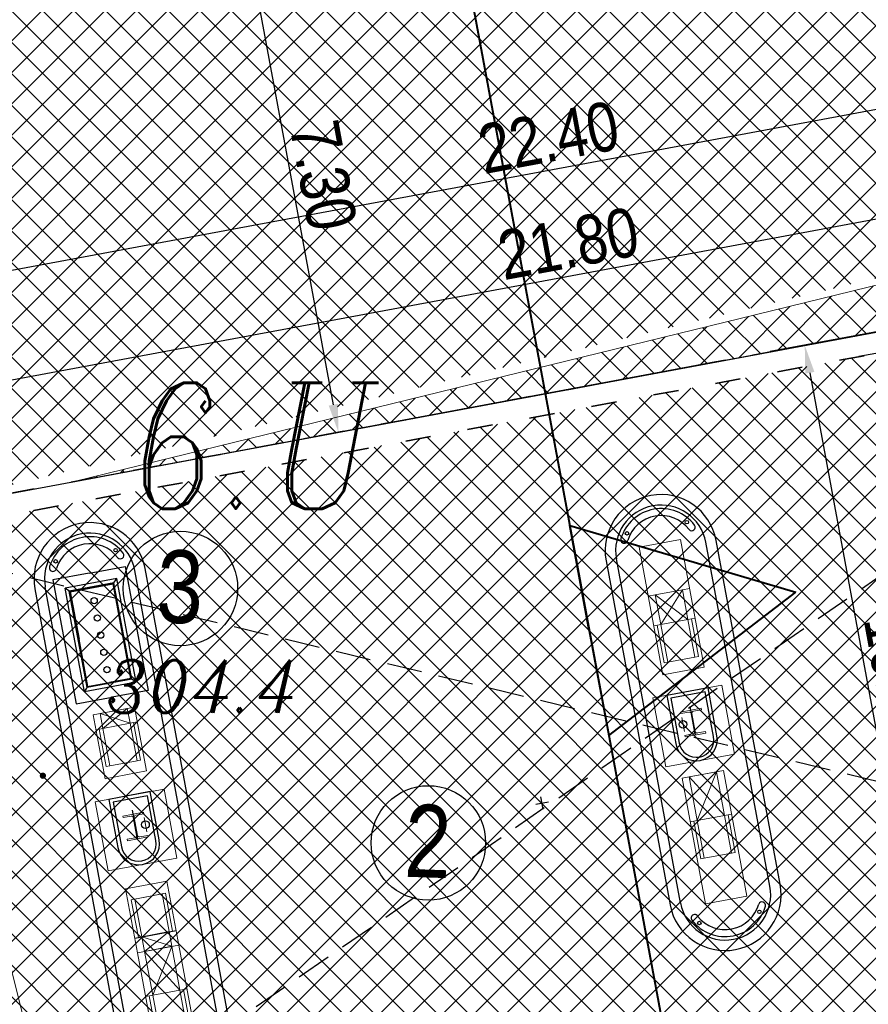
# Model space of a CAD drawing. Extents: x 779 to 3668, y -1329 to 9570.
# Tile 24 of 106: x 2269 to 2281, y -702 to -688. Entities that reach past the tile are written whole.
import ezdxf

# ---------------------------------------------------------------- set-up
doc = ezdxf.new("R2010")
doc.units = 0
for name, pattern in [('ACAD_ISO03W100', [30, 12, -18]), ('CIĄGłA', [0]), ('DASH', [0.75, 0.5, -0.25]), ('DASHDOT', [1, 0.5, -0.25, 0, -0.25]), ('DASHED', [0.75, 0.5, -0.25]), ('HIDDEN', [0.375, 0.25, -0.125]), ('KRESKOWA', [0.75, 0.5, -0.25])]:
    doc.linetypes.add(name, pattern=pattern)
doc.layers.add('-AGP1_zbiorniki', color=7, linetype='DASHED', lineweight=5, true_color=0x000000)
for name, color, linetype, lineweight in [('219-działka ewidencyjna', 7, 'Continuous', 0), ('_a_obiekty', 250, 'Continuous', 30), ('AGP1_OPISY', 7, 'Continuous', 13), ('AX1', 4, 'DASHDOT', 15), ('BK_Beton', 2, 'Continuous', 15), ('MPZP', 7, 'Continuous', 0), ('RTPW01', 253, 'Continuous', 0), ('zz-krawObn', 1, 'ACAD_ISO03W100', 35), ('zz-legenda', 7, 'Continuous', 13), ('zz-wymiry', 7, 'Continuous', 18), ('zz-wypełenienie-wjazdy', 202, 'Continuous', 5), ('zz-wypełnienie-chodniki', 142, 'Continuous', 5), ('zz-wypełnienie-drogi', 52, 'Continuous', 5)]:
    doc.layers.add(name, color=color, linetype=linetype, lineweight=lineweight)
for name, color, linetype in [('Kraw', 4, 'Continuous'), ('TB_CIENKA', 5, 'Continuous'), ('TECHNOLOGIA PALIW', 7, 'Continuous')]:
    doc.layers.add(name, color=color, linetype=linetype)
doc.styles.add('ARIAL', font='ARIALN.TTF')
doc.styles.add('Style-ITALIC_1250', font='ITALIC_1250.shx')
doc.dimstyles.new('z1do1', dxfattribs={"dimtxt": 0.7, "dimasz": 0.4, "dimexe": 0.5, "dimexo": 0.5, "dimgap": 0.1, "dimtad": 1, "dimrnd": 0.05, "dimzin": 0, "dimdsep": 46, "dimtxsty": 'ARIAL', "dimcen": 0.09, "dimazin": 0, "dimtfac": 1, "dimtofl": 0, "dimtmove": 0, "dimatfit": 3, "dimfxl": 1, "dimtolj": 1, "dimtzin": 0, "dimarcsym": 0})
pattern_1 = [(45, (72.096, -387.0553), (-0.224506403, 0.224506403), []), (135, (72.096, -387.0553), (-0.224506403, -0.224506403), [])]

# ---------------------------------------------------------------- blocks, each defined once
blk = doc.blocks.new('RTPW01')
at = {"layer": 'RTPW01', "linetype": 'Continuous', "lineweight": 13, "true_color": 0x939598}
h = blk.add_hatch(color=252, dxfattribs=at)
edge = h.paths.add_edge_path()
edge.add_arc((0, 0), 0.045, 0, 360)
blk = doc.blocks.new('PZT MDCP podkład')
at = {"layer": '219-działka ewidencyjna', "color": 8, "linetype": 'Continuous', "lineweight": 13, "flags": 128}
blk.add_lwpolyline([(2127.666, 66.856), (2134.696, 38.696)], dxfattribs=at)
at = {"layer": 'MPZP', "color": 8, "linetype": 'Continuous', "lineweight": 40, "flags": 128}
for points in [[(2125.102, 133.755), (2146.578, 18.455), (2153.737, -8.653)], [(2138.846, 59.966), (2138.567, 61.466), (2141.795, 60.515)], [(2138.846, 59.966), (2139.125, 58.466), (2141.795, 60.515)]]:
    blk.add_lwpolyline(points, dxfattribs=at)
at = {"layer": 'RTPW01', "color": 8, "linetype": 'Continuous', "lineweight": 13}
blk.add_blockref('RTPW01', (2131.045, 57.894), dxfattribs=at)
at = {"layer": 'MPZP', "color": 8, "linetype": 'Continuous', "lineweight": 13, "style": 'Style-ITALIC_1250', "width": 0.8}
blk.add_text('6.U', height=1.8, dxfattribs=at).set_placement((2132.318, 61.703))
at = {"layer": 'RTPW01', "color": 8, "linetype": 'Continuous', "lineweight": 13, "style": 'Style-ITALIC_1250', "width": 0.9}
blk.add_text('304.4', height=0.75, dxfattribs=at).set_placement((2131.945, 58.794))
blk = doc.blocks.new('ADBLUE')
at = {"layer": 'BK_Beton', "color": 18, "lineweight": 5, "true_color": 0x000000}
for points in [[(34536, 9758), (33610, 9758), (33610, 9158), (34536, 9158), (34536, 9758)], [(33824, 9652), (33824, 9755)], [(34370, 9704), (33824, 9704)], [(34370, 9652), (34370, 9704)], [(33610, 9257), (33824, 9257), (33824, 9652), (33610, 9652), (33610, 9257)], [(33610, 9652), (33824, 9257)], [(33824, 9652), (33610, 9257)], [(33824, 9652), (34370, 9652), (34370, 9257), (33824, 9257)], [(33824, 9257), (33824, 9155)], [(34370, 9206), (33824, 9206)], [(34370, 9257), (34370, 9206)]]:
    blk.add_lwpolyline(points, dxfattribs=at)
blk = doc.blocks.new('4PROD MPD 8')
at = {"layer": 'BK_Beton', "color": 18, "lineweight": 5, "true_color": 0x000000}
for points in [[(59501, 11319), (57676, 11319), (57676, 11919), (59501, 11919), (59501, 11319)], [(57676, 11816), (57676, 11919)], [(57676, 11816), (58311, 11816), (58311, 11421), (57676, 11421), (57676, 11816)], [(57676, 11421), (58311, 11816)], [(58311, 11421), (57676, 11816)], [(58311, 11816), (58311, 11919)], [(58857, 11867), (58311, 11867)], [(58311, 11421), (58857, 11421), (58857, 11816), (58311, 11816)], [(58857, 11816), (58857, 11867)], [(57676, 11421), (57676, 11319)], [(58311, 11421), (58311, 11319)], [(58857, 11421), (58857, 11370)], [(58857, 11370), (58311, 11370)]]:
    blk.add_lwpolyline(points, dxfattribs=at)
blk = doc.blocks.new('AD BLUE')
blk.add_line((15604, 15807), (15604, 15207))
at = {"layer": 'BK_Beton', "color": 18, "lineweight": 5, "true_color": 0x000000}
for points in [[(16317, 15807), (15391, 15807), (15391, 15207), (16317, 15207), (16317, 15807)], [(16151, 15258), (16151, 15755), (15604, 15755)], [(16317, 15704), (16317, 15755)], [(15391, 15309), (15604, 15309), (15604, 15704), (15391, 15704), (15391, 15309)], [(15391, 15704), (15604, 15309)], [(15604, 15704), (15391, 15309)], [(15604, 15704), (16151, 15704), (16151, 15309), (15604, 15309)], [(16151, 15258), (15604, 15258)]]:
    blk.add_lwpolyline(points, dxfattribs=at)
blk = doc.blocks.new('ADBLUE+ON TIR HELLIX II')
at = {"layer": 'BK_Beton', "color": 18, "lineweight": 5, "true_color": 0x000000}
for points in [[(151729, -3290), (149875, -3290), (149875, -2690), (151729, -2690), (151729, -3290)], [(150587, -2793), (150587, -2690)], [(150587, -2793), (151017, -2793), (151017, -3188), (150587, -3188), (150587, -2793)], [(150587, -3188), (151017, -2793)], [(151017, -3188), (150587, -2793)], [(151017, -2793), (151017, -2690)], [(151563, -2741), (151017, -2741)], [(151017, -3188), (151563, -3188), (151563, -2793), (151017, -2793)], [(151563, -2793), (151563, -2741)], [(150587, -3188), (150587, -3290)], [(151017, -3188), (151017, -3290)], [(151563, -3188), (151563, -3239)], [(151563, -3239), (151017, -3239)]]:
    blk.add_lwpolyline(points, dxfattribs=at)
blk = doc.blocks.new('ZBIORNIKI PALIW ODBICIE LUSTRZANE')
at = {"layer": '-AGP1_zbiorniki', "lineweight": 13, "ltscale": 0.5}
for p, q in [((2217.732, -316.15, 0), (2205.544, -318.434, 0)), ((2218.312, -319.246, 0), (2206.124, -321.53, 0)), ((2206.584, -323.987, 0), (2218.772, -321.703, 0))]:
    blk.add_line(p, q, dxfattribs=at)
at = {"layer": '-AGP1_zbiorniki', "lineweight": 5, "ltscale": 0.5}
for p, q in [((2218.192, -318.607, 0), (2217.732, -316.15, 0)), ((2216.801, -316.793), (2215.248, -317.084)), ((2216.801, -316.793), (2216.566, -317.136)), ((2217.092, -318.346), (2216.801, -316.793)), ((2217.092, -318.346), (2216.801, -316.793)), ((2215.591, -317.318), (2215.248, -317.084)), ((2215.248, -317.084), (2215.539, -318.637)), ((2215.248, -317.084), (2215.591, -317.318)), ((2216.566, -317.136), (2215.176, -317.396)), ((2216.566, -317.136), (2215.591, -317.318)), ((2216.749, -318.115), (2216.566, -317.136)), ((2216.749, -318.111), (2216.566, -317.136)), ((2215.176, -317.396), (2215.36, -318.375)), ((2215.591, -317.318), (2215.774, -318.293)), ((2210.471, -317.979), (2208.918, -318.27)), ((2210.471, -317.979), (2210.236, -318.322)), ((2210.762, -319.532), (2210.471, -317.979)), ((2210.762, -319.532), (2210.471, -317.979)), ((2215.36, -318.375), (2216.749, -318.115)), ((2215.774, -318.293), (2216.749, -318.111)), ((2215.774, -318.293), (2216.749, -318.111)), ((2216.749, -318.111), (2217.092, -318.346)), ((2210.236, -318.322), (2208.846, -318.582)), ((2209.261, -318.504), (2208.918, -318.27)), ((2208.918, -318.27), (2209.209, -319.823)), ((2208.918, -318.27), (2209.261, -318.504)), ((2210.236, -318.322), (2209.261, -318.504)), ((2210.42, -319.301), (2210.236, -318.322)), ((2210.419, -319.297), (2210.236, -318.322)), ((2215.539, -318.637), (2215.774, -318.293)), ((2215.539, -318.637), (2217.092, -318.346)), ((2206.004, -320.891, 0), (2205.544, -318.434, 0)), ((2205.544, -318.434, 0), (2206.004, -320.891, 0)), ((2209.261, -318.504), (2209.444, -319.48)), ((2206.004, -320.891, 0), (2218.192, -318.607, 0)), ((2208.846, -318.582), (2209.03, -319.561)), ((2209.03, -319.561), (2210.42, -319.301)), ((2209.444, -319.48), (2210.419, -319.297)), ((2209.444, -319.48), (2210.419, -319.297)), ((2210.419, -319.297), (2210.762, -319.532)), ((2218.772, -321.703, 0), (2218.312, -319.246, 0)), ((2209.209, -319.823), (2209.444, -319.48)), ((2209.209, -319.823), (2210.762, -319.532)), ((2216.539, -320.046, 0), (2214.986, -320.337, 0)), ((2216.539, -320.046, 0), (2216.304, -320.39, 0)), ((2216.83, -321.599, 0), (2216.539, -320.046, 0)), ((2216.83, -321.599, 0), (2216.539, -320.046, 0)), ((2215.329, -320.572, 0), (2214.986, -320.337, 0)), ((2214.986, -320.337, 0), (2215.277, -321.89, 0)), ((2214.986, -320.337, 0), (2215.329, -320.572, 0)), ((2216.304, -320.39, 0), (2214.914, -320.65, 0)), ((2216.304, -320.39, 0), (2215.329, -320.572, 0)), ((2216.487, -321.365, 0), (2216.304, -320.39, 0)), ((2216.487, -321.369, 0), (2216.304, -320.39, 0)), ((2215.329, -320.572, 0), (2215.512, -321.547, 0)), ((2214.914, -320.65, 0), (2215.098, -321.629, 0)), ((2210.248, -321.225, 0), (2208.695, -321.516, 0)), ((2210.248, -321.225, 0), (2210.013, -321.568, 0)), ((2210.539, -322.778, 0), (2210.248, -321.225, 0)), ((2210.539, -322.778, 0), (2210.248, -321.225, 0)), ((2215.098, -321.629, 0), (2216.487, -321.369, 0)), ((2215.512, -321.547, 0), (2216.487, -321.365, 0)), ((2215.512, -321.547, 0), (2216.487, -321.365, 0)), ((2216.487, -321.365, 0), (2216.83, -321.599, 0)), ((2206.584, -323.987, 0), (2206.124, -321.53, 0)), ((2206.124, -321.53, 0), (2206.584, -323.987, 0)), ((2210.013, -321.568, 0), (2208.624, -321.829, 0)), ((2209.038, -321.751, 0), (2208.695, -321.516, 0)), ((2208.695, -321.516, 0), (2208.986, -323.069, 0)), ((2208.695, -321.516, 0), (2209.038, -321.751, 0)), ((2210.013, -321.568, 0), (2209.038, -321.751, 0)), ((2210.196, -322.543, 0), (2210.013, -321.568, 0)), ((2210.197, -322.547, 0), (2210.013, -321.568, 0)), ((2215.277, -321.89, 0), (2215.512, -321.547, 0)), ((2215.277, -321.89, 0), (2216.83, -321.599, 0)), ((2209.038, -321.751, 0), (2209.221, -322.726, 0)), ((2208.624, -321.829, 0), (2208.807, -322.808, 0)), ((2208.807, -322.808, 0), (2210.197, -322.547, 0)), ((2209.221, -322.726, 0), (2210.196, -322.543, 0)), ((2209.221, -322.726, 0), (2210.196, -322.543, 0)), ((2210.196, -322.543, 0), (2210.539, -322.778, 0)), ((2208.986, -323.069, 0), (2209.221, -322.726, 0)), ((2208.986, -323.069, 0), (2210.539, -322.778, 0))]:
    blk.add_line(p, q, dxfattribs=at)
for centre, radius in [((2215.678, -317.807, 0), 0.36), ((2215.538, -317.643, 0), 0.0305), ((2215.75, -317.604, 0), 0.0305), ((2216.104, -317.727, 0), 0.045), ((2216.35, -317.681, 0), 0.03), ((2216.496, -317.653, 0), 0.057), ((2215.467, -317.846, 0), 0.03), ((2215.682, -317.806), 0.0305), ((2215.89, -317.767, 0), 0.03), ((2215.818, -317.97, 0), 0.0305), ((2215.607, -318.009, 0), 0.0305), ((2209.349, -318.993, 0), 0.36), ((2209.209, -318.83, 0), 0.0305), ((2209.42, -318.79, 0), 0.0305), ((2210.166, -318.839, 0), 0.057), ((2209.56, -318.953, 0), 0.03), ((2209.774, -318.913, 0), 0.045), ((2210.02, -318.867, 0), 0.03), ((2209.137, -319.032, 0), 0.03), ((2209.352, -318.992), 0.0305), ((2209.277, -319.196, 0), 0.0305), ((2209.488, -319.156, 0), 0.0305), ((2215.416, -321.061, 0), 0.36), ((2215.276, -320.897, 0), 0.0305), ((2215.488, -320.858, 0), 0.0305), ((2216.088, -320.935, 0), 0.03), ((2216.234, -320.907, 0), 0.057), ((2215.416, -321.061, 0), 0.0305), ((2215.628, -321.021, 0), 0.03), ((2215.842, -320.981, 0), 0.045), ((2215.205, -321.1, 0), 0.03), ((2215.556, -321.224, 0), 0.0305), ((2215.345, -321.263, 0), 0.0305), ((2209.126, -322.239, 0), 0.36), ((2208.986, -322.076, 0), 0.0305), ((2209.197, -322.036, 0), 0.0305), ((2209.944, -322.086, 0), 0.057), ((2209.337, -322.2, 0), 0.03), ((2209.552, -322.16, 0), 0.045), ((2209.797, -322.113, 0), 0.03), ((2208.915, -322.279, 0), 0.03), ((2209.13, -322.239, 0), 0.0305), ((2209.054, -322.442, 0), 0.0305), ((2209.266, -322.403, 0), 0.0305)]:
    blk.add_circle(centre, radius, dxfattribs=at)
at = {"layer": '-AGP1_zbiorniki', "lineweight": 13, "ltscale": 0.5}
for centre, start, end in [((2214.221, -318.08, 0), 352.4336, 28.7936), ((2209.515, -318.961, 0), 172.4339, 208.7932), ((2214.801, -321.176, 0), 352.4336, 28.7936), ((2210.095, -322.058, 0), 172.4339, 208.7932)]:
    blk.add_arc(centre, 4.006, start, end, dxfattribs=at)
at = {"layer": '-AGP1_zbiorniki', "lineweight": 5, "ltscale": 0.5}
for centre in [(2210.033, -318.864, 0), (2208.674, -322.335, 0)]:
    blk.add_arc(centre, 4.006, 352.4337, 28.7935, dxfattribs=at)
at = {"linetype": 'HIDDEN', "lineweight": 5}
for p, q in [((2216.492, -319.435), (2215.847, -315.994)), ((2210.162, -320.621), (2209.518, -317.181)), ((2216.23, -322.689, 0), (2215.585, -319.248, 0)), ((2209.94, -323.867, 0), (2209.295, -320.427, 0))]:
    blk.add_line(p, q, dxfattribs=at)
at = {"linetype": 'KRESKOWA', "elevation": 0}
blk.add_lwpolyline([(2204.638, -317.943), (2218.398, -315.364), (2219.684, -322.245), (2205.923, -324.823)], close=True, dxfattribs=at)
at = {"layer": '-AGP1_zbiorniki', "lineweight": 5, "ltscale": 0.5, "style": 'ARIAL'}
for s, p in [('98 VERVA 20M3 - V4', (2215.828, -318.9, 0.14)), ('DIESEL EFECTA 40M3 - V3', (2206.316, -320.715, 0)), ('95 EFECTA 30M3 - V2', (2216.351, -322.04, 0.14)), ('DIESEL VERVA 30M3 - V1', (2206.82, -323.813, 0))]:
    blk.add_text(s, height=0.16, rotation=10.4956, dxfattribs=at).set_placement(p)
blk = doc.blocks.new('*D1525')
at = {"layer": 'Defpoints', "color": 0, "transparency": 16777216}
for p in [(2278.001, -685.124), (2279.335, -692.286), (2273.32, -693.407)]:
    blk.add_point(p, dxfattribs=at)
at = {"layer": 'zz-legenda', "color": 0, "lineweight": -2, "transparency": 16777216}
for p, q in [((2277.51, -685.215), (2271.494, -686.336)), ((2272.059, -686.637), (2273.247, -693.014)), ((2278.844, -692.378), (2272.828, -693.498))]:
    blk.add_line(p, q, dxfattribs=at)
at = {"layer": 'zz-legenda', "color": 0, "transparency": 16777216}
for points in [[(2272.125, -686.625), (2271.993, -686.649), (2271.986, -686.244)], [(2273.312, -693.001), (2273.181, -693.026), (2273.32, -693.407)]]:
    blk.add_solid(points, dxfattribs=at)
at = {"layer": 'zz-legenda', "color": 0, "transparency": 16777216, "insert": (2273.103, -689.742), "char_height": 0.7, "attachment_point": 5, "rotation": 280.5514, "style": 'ARIAL'}
blk.add_mtext('\\A1;7.30', dxfattribs=at)
blk = doc.blocks.new('*D1547')
at = {"layer": 'Defpoints', "color": 0, "transparency": 16777216}
for p in [(2287.402, -689.168), (2287.748, -691.025), (2266.317, -695.016)]:
    blk.add_point(p, dxfattribs=at)
at = {"layer": 'zz-legenda', "color": 0, "lineweight": -2, "transparency": 16777216}
for p, q in [((2287.657, -690.533), (2287.311, -688.677)), ((2266.364, -693.087), (2287.009, -689.242)), ((2266.225, -694.525), (2265.879, -692.669))]:
    blk.add_line(p, q, dxfattribs=at)
at = {"layer": 'zz-legenda', "color": 0, "transparency": 16777216}
for points in [[(2286.997, -689.176), (2287.021, -689.307), (2287.402, -689.168)], [(2266.352, -693.022), (2266.376, -693.153), (2265.971, -693.16)]]:
    blk.add_solid(points, dxfattribs=at)
at = {"layer": 'zz-legenda', "color": 0, "transparency": 16777216, "insert": (2276.603, -690.715), "char_height": 0.7, "attachment_point": 5, "rotation": 10.5511, "style": 'ARIAL'}
blk.add_mtext('\\A1;21.80', dxfattribs=at)
blk = doc.blocks.new('*D1548')
at = {"layer": 'Defpoints', "color": 0, "transparency": 16777216}
for p in [(2287.415, -687.599), (2287.988, -690.675), (2265.967, -694.776)]:
    blk.add_point(p, dxfattribs=at)
at = {"layer": 'zz-legenda', "color": 0, "lineweight": -2, "transparency": 16777216}
for p, q in [((2287.897, -690.183), (2287.324, -687.108)), ((2265.787, -691.628), (2287.022, -687.673)), ((2265.875, -694.285), (2265.302, -691.21))]:
    blk.add_line(p, q, dxfattribs=at)
at = {"layer": 'zz-legenda', "color": 0, "transparency": 16777216}
for points in [[(2287.01, -687.607), (2287.034, -687.738), (2287.415, -687.599)], [(2265.775, -691.562), (2265.799, -691.693), (2265.394, -691.701)]]:
    blk.add_solid(points, dxfattribs=at)
at = {"layer": 'zz-legenda', "color": 0, "transparency": 16777216, "insert": (2276.321, -689.201), "char_height": 0.7, "attachment_point": 5, "rotation": 10.5512, "style": 'ARIAL'}
blk.add_mtext('\\A1;22.40', dxfattribs=at)
blk = doc.blocks.new('*D1561')
at = {"layer": 'Defpoints', "color": 0, "transparency": 16777216}
for p in [(2282.512, -691.695), (2284.533, -701.49), (2281.799, -701.997)]:
    blk.add_point(p, dxfattribs=at)
at = {"layer": 'zz-wymiry', "color": 0, "lineweight": -2, "transparency": 16777216}
for p, q in [((2282.021, -691.786), (2279.486, -692.255)), ((2280.05, -692.557), (2281.726, -701.603)), ((2284.041, -701.581), (2281.307, -702.088))]:
    blk.add_line(p, q, dxfattribs=at)
at = {"layer": 'zz-wymiry', "color": 0, "transparency": 16777216}
for points in [[(2280.116, -692.545), (2279.985, -692.57), (2279.978, -692.164)], [(2281.791, -701.591), (2281.66, -701.615), (2281.799, -701.997)]]:
    blk.add_solid(points, dxfattribs=at)
at = {"layer": 'zz-wymiry', "color": 0, "transparency": 16777216, "insert": (2281.338, -696.997), "char_height": 0.7, "attachment_point": 5, "rotation": 280.4927, "style": 'ARIAL'}
blk.add_mtext('\\A1;10.00', dxfattribs=at)
blk = doc.blocks.new('*D1562')
at = {"layer": 'Defpoints', "color": 0, "transparency": 16777216}
for p in [(2282.285, -692.042), (2283.997, -701.285), (2282.952, -701.478)]:
    blk.add_point(p, dxfattribs=at)
at = {"layer": 'zz-wymiry', "color": 0, "lineweight": -2, "transparency": 16777216}
for p, q in [((2281.793, -692.133), (2280.748, -692.327)), ((2281.313, -692.629), (2282.879, -701.085)), ((2283.505, -701.376), (2282.46, -701.57))]:
    blk.add_line(p, q, dxfattribs=at)
at = {"layer": 'zz-wymiry', "color": 0, "transparency": 16777216}
for points in [[(2281.379, -692.617), (2281.247, -692.641), (2281.24, -692.236)], [(2282.945, -701.073), (2282.814, -701.097), (2282.952, -701.478)]]:
    blk.add_solid(points, dxfattribs=at)
at = {"layer": 'zz-wymiry', "color": 0, "transparency": 16777216, "insert": (2282.546, -696.774), "char_height": 0.7, "attachment_point": 5, "rotation": 280.4927, "style": 'ARIAL'}
blk.add_mtext('\\A1;9.40', dxfattribs=at)
blk = doc.blocks.new('*D1569')
at = {"layer": 'Defpoints', "color": 0, "transparency": 16777216}
for p in [(2276.229, -698.695), (2292.21, -706.978)]:
    blk.add_point(p, dxfattribs=at)
at = {"layer": 'zz-legenda', "color": 0, "lineweight": -2, "transparency": 16777216}
for p, q in [((2276.245, -698.784), (2276.212, -698.607)), ((2276.14, -698.712), (2276.317, -698.679)), ((2294.317, -708.069), (2292.565, -707.162))]:
    blk.add_line(p, q, dxfattribs=at)
at = {"layer": 'zz-legenda', "color": 0, "transparency": 16777216}
blk.add_solid([(2292.596, -707.103), (2292.535, -707.221), (2292.21, -706.978)], dxfattribs=at)
at = {"layer": 'zz-legenda', "color": 0, "transparency": 16777216, "insert": (2293.829, -707.302), "char_height": 0.7, "attachment_point": 5, "rotation": 332.6039, "style": 'ARIAL'}
blk.add_mtext('\\A1;R18', dxfattribs=at)
blk = doc.blocks.new('*D1573')
at = {"layer": 'Defpoints', "color": 0, "transparency": 16777216}
for p in [(2293.755, -694.593), (2276.229, -698.695), (2296.767, -703.767), (2292.21, -706.978)]:
    blk.add_point(p, dxfattribs=at)
at = {"layer": 'zz-legenda', "color": 0, "lineweight": -2, "transparency": 16777216}
for p, q in [((2294.242, -694.479), (2297.314, -693.76)), ((2292.654, -707.208), (2295.456, -708.66))]:
    blk.add_line(p, q, dxfattribs=at)
blk.add_arc((2276.229, -698.695), 21.155, 333.6873, 12.0911, dxfattribs=at)
at = {"layer": 'zz-legenda', "color": 0, "transparency": 16777216}
for points in [[(2296.85, -694.278), (2296.98, -694.249), (2296.827, -693.874)], [(2295.252, -708.103), (2295.133, -708.043), (2295.012, -708.43)]]:
    blk.add_solid(points, dxfattribs=at)
at = {"layer": 'zz-legenda', "color": 0, "transparency": 16777216, "insert": (2297.675, -701.371), "char_height": 0.7, "attachment_point": 5, "rotation": 262.8892, "style": 'ARIAL'}
blk.add_mtext('\\A1;40.57°', dxfattribs=at)

msp = doc.modelspace()

# ---------------------------------------------------------------- hatches: boundary and pattern name
at = {"layer": 'zz-wypełenienie-wjazdy'}
h = msp.add_hatch(dxfattribs=at)
h.set_pattern_fill('ANSI37', color=256, scale=0.1, style=0)
h.set_pattern_definition([(45, (534.3979, -879.5514), (-0.224506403, 0.224506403), []), (135, (534.3979, -879.5514), (-0.224506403, -0.224506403), [])])
h.paths.add_polyline_path([(2287.748, -691.025), (2266.317, -695.016), (2268.038, -704.257), (2289.469, -700.266)])
at = {"layer": 'zz-wypełnienie-chodniki'}
h = msp.add_hatch(dxfattribs=at)
h.set_pattern_fill('ANSI37', color=256, scale=0.1, style=0)
h.set_pattern_definition(pattern_1)
edge = h.paths.add_edge_path()
edge.add_arc((2285.894, -725.926), 2.633, 240.8317, 270.2907, ccw=False)
edge.add_arc((2286.404, -725.368), 3.373, 200.4117, 237.8983, ccw=False)
edge.add_arc((2440.64, -674.741), 165.704, 197.78063, 198.21758, ccw=False)
edge.add_arc((2286.658, -724.114), 4, 112.3008, 197.8899, ccw=False)
edge.add_line((2285.14, -720.413), (2289.001, -719.105))
edge.add_arc((2283.137, -702.867), 17.265, 289.857, 321.7648)
edge.add_arc((2284.721, -704.14), 15.232, 321.8391, 367.187)
edge.add_line((2299.834, -702.235), (2295.184, -678.44))
edge.add_line((2295.184, -678.44), (2293.334, -672.378))
edge.add_line((2293.334, -672.378), (2289.746, -662.348))
edge.add_line((2289.746, -662.348), (2282.62, -644.273))
edge.add_line((2282.62, -644.273), (2278.671, -634.258))
edge.add_line((2278.671, -634.258), (2278.338, -633.412))
edge.add_arc((2273.686, -635.248), 5.001, 21.5279, 100.5413)
edge.add_line((2272.771, -630.331), (2272.638, -630.356))
edge.add_line((2272.638, -630.356), (2250.643, -634.453))
edge.add_line((2250.643, -634.453), (2259.909, -684.197))
edge.add_line((2259.909, -684.197), (2263.612, -683.507))
edge.add_arc((2263.744, -684.703), 1.203, -19.9619, 96.3072, ccw=False)
edge.add_arc((2264.405, -684.942), 0.5, 317.2271, 339.9615, ccw=False)
edge.add_arc((2269.722, -689.862), 6.744, 137.2271, 184.4632)
edge.add_line((2262.999, -690.386), (2263.357, -692.702))
edge.add_line((2263.357, -692.702), (2264.415, -698.413))
edge.add_line((2264.415, -698.413), (2265.258, -702.957))
edge.add_line((2265.258, -702.957), (2267.414, -712.892))
edge.add_arc((2282.497, -708.965), 15.586, 194.5951, 204.2785)
edge.add_arc((2275.694, -711.901), 8.178, 205.1212, 225.4637)
edge.add_line((2269.958, -717.731), (2272.389, -720.147))
edge.add_arc((2266.684, -725.321), 7.702, 27.1145, 42.1999, ccw=False)
edge.add_line((2273.539, -721.81), (2274.631, -724.36))
edge.add_arc((2268.391, -726.189), 6.503, -2.9609, 16.3405, ccw=False)
edge.add_arc((2256.755, -724.409), 18.253, 344.7004, 353.3418, ccw=False)
edge.add_line((2274.361, -729.225), (2274.071, -730.275))
edge.add_arc((2264.509, -726.761), 10.187, 310.1754, 339.8225, ccw=False)
edge.add_line((2271.081, -734.545), (2270.603, -734.737))
edge.add_arc((2264.509, -726.761), 10.037, 307.382, 339.7888)
edge.add_arc((2244.773, -721.587), 30.409, 343.4897, 347.8328)
edge.add_arc((2256.75, -724.408), 18.108, 348.5707, 353.3645)
edge.add_arc((2268.308, -726.198), 6.436, 357.3081, 376.0488)
edge.add_line((2274.493, -724.419), (2273.403, -721.874))
edge.add_arc((2270.677, -722.56), 2.812, 14.1144, 55.2095)
edge.add_line((2272.281, -720.251), (2269.853, -717.837))
edge.add_arc((2275.694, -711.901), 8.328, 205.1136, 225.4611, ccw=False)
edge.add_arc((2282.497, -708.965), 15.736, 194.5839, 204.2825, ccw=False)
edge.add_line((2267.268, -712.927), (2265.111, -702.987))
edge.add_line((2265.111, -702.987), (2264.235, -698.294))
edge.add_line((2264.235, -698.294), (2261.565, -698.792))
edge.add_line((2261.565, -698.792), (2260.53, -693.39))
edge.add_line((2260.53, -693.39), (2263.238, -692.885))
edge.add_line((2263.238, -692.885), (2262.85, -690.404))
edge.add_arc((2269.722, -689.862), 6.894, 137.4766, 184.5106, ccw=False)
edge.add_arc((2264.273, -684.864), 0.5, 317.4766, 342.905)
edge.add_arc((2263.747, -684.703), 1.05, 342.905, 381.532)
edge.add_line((2264.724, -684.317), (2257.978, -685.574))
edge.add_line((2257.978, -685.574), (2255.821, -673.993))
edge.add_line((2255.821, -673.993), (2256.952, -673.782))
edge.add_line((2256.952, -673.782), (2249.632, -634.488))
edge.add_line((2249.632, -634.488), (2250.615, -634.305))
edge.add_line((2250.615, -634.305), (2272.625, -630.205))
edge.add_line((2272.625, -630.205), (2272.745, -630.183))
edge.add_arc((2273.686, -635.247), 5.151, 21.5199, 100.5252, ccw=False)
edge.add_line((2278.477, -633.357), (2278.806, -634.192))
edge.add_line((2278.806, -634.192), (2282.766, -644.236))
edge.add_line((2282.766, -644.236), (2286.522, -653.761))
edge.add_line((2286.522, -653.761), (2287.136, -653.519))
edge.add_line((2287.136, -653.519), (2287.745, -655.063))
edge.add_line((2287.745, -655.063), (2287.131, -655.305))
edge.add_line((2287.131, -655.305), (2289.886, -662.293))
edge.add_line((2289.886, -662.293), (2293.477, -672.335))
edge.add_line((2293.477, -672.335), (2295.331, -678.411))
edge.add_line((2295.331, -678.411), (2299.982, -702.216))
edge.add_arc((2284.721, -704.14), 15.382, -38.1613, 7.187, ccw=False)
edge.add_arc((2283.137, -702.867), 17.415, 289.8521, 321.7651, ccw=False)
edge.add_line((2289.051, -719.246), (2285.188, -720.555))
edge.add_arc((2286.625, -724.098), 3.823, 112.068, 198.2671)
edge.add_line((2282.994, -725.296), (2283.383, -726.492))
edge.add_arc((2285.844, -725.677), 2.593, 198.3194, 219.5312)
edge.add_arc((2285.894, -725.926), 2.483, 214.3489, 282.1486)
edge.add_line((2286.417, -728.354), (2285.908, -728.559))
at = {"layer": 'zz-wypełnienie-drogi'}
h = msp.add_hatch(dxfattribs=at)
h.set_pattern_fill('ANSI37', color=256, scale=0.1, style=0)
h.set_pattern_definition([(45, (535.0041, -882.70357), (-0.224506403, 0.224506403), []), (135, (535.0041, -882.70357), (-0.224506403, -0.224506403), [])])
h.paths.add_polyline_path([(2266.01, -694.787), (2292.617, -688.434), (2294.337, -698.087), (2293.961, -702.97), (2289.001, -719.105), (2291.198, -718.303), (2295.309, -715.219), (2298.794, -710.351), (2299.945, -706.338), (2299.834, -702.235), (2296.435, -684.845), (2288.134, -681.536), (2287.827, -682.926), (2287.059, -683.583), (2275.839, -685.491), (2274.735, -685.234), (2262.86, -689.199), (2267.756, -714.471), (2270.491, -718.112), (2272.713, -720.338), (2274.735, -724.412), (2274.956, -725.994), (2274.805, -727.612), (2274.338, -729.557), (2273.753, -731.144), (2272.729, -732.901), (2271.845, -734.237), (2285.499, -728.724), (2284.585, -728.314), (2283.992, -727.726), (2283.4, -726.902), (2282.721, -724.821), (2282.808, -723.027), (2283.374, -721.829), (2284.658, -720.649), (2283.474, -701.695), (2267.798, -704.607)])
at = {"layer": 'zz-wypełnienie-drogi', "linetype": 'CIĄGłA'}
h = msp.add_hatch(dxfattribs=at)
h.set_pattern_fill('ANSI37', color=256, scale=0.1, style=0)
h.set_pattern_definition(pattern_1)
h.paths.add_polyline_path([(2292.977, -706.025), (2292.267, -706.976), (2292.045, -707.238), (2291.777, -707.259), (2291.557, -707.097), (2291.468, -705.926), (2291.354, -703.808), (2291.018, -700.427), (2289.214, -690.551), (2289.505, -689.655), (2290.158, -689.069), (2269.565, -694.106), (2287.988, -690.675), (2289.82, -700.512), (2283.571, -701.676), (2284.745, -720.601), (2288.94, -719.126)])

# ---------------------------------------------------------------- linework, layer by layer
at = {"color": 18, "ltscale": 2, "true_color": 0x000000}
msp.add_line((2265.967, -694.776), (2287.988, -690.675), dxfattribs=at)
at = {"color": 18, "linetype": 'DASHED', "true_color": 0x000000}
for p, q in [((2287.988, -690.675), (2267.798, -704.607)), ((2289.819, -700.506), (2265.967, -694.776))]:
    msp.add_line(p, q, dxfattribs=at)
at = {"color": 18, "lineweight": 25, "true_color": 0x000000}
for p, q in [((2279.481, -699.884), (2278.567, -694.977)), ((2278.203, -700.122), (2277.289, -695.215)), ((2271.706, -702.347), (2270.413, -695.377, 0)), ((2270.428, -702.585), (2269.135, -695.615, 0)), ((2278.41, -697.686), (2278.341, -697.318)), ((2270.447, -699.169), (2270.378, -698.801))]:
    msp.add_line(p, q, dxfattribs=at)
at = {"color": 0, "extrusion": (3.81537e-09, -2.04839e-08, 1)}
for p, q in [((2270.156, -695.495, 0), (2269.417, -695.633, 0)), ((2270.106, -695.569, 0), (2270.156, -695.495, 0)), ((2270.431, -696.972, 0), (2270.156, -695.495, 0)), ((2269.51, -696.133, 0), (2269.417, -695.633, 0)), ((2269.49, -695.683, 0), (2269.417, -695.633, 0)), ((2270.114, -695.556, 0), (2269.477, -695.675, 0)), ((2270.109, -695.564, 0), (2269.485, -695.68, 0)), ((2269.49, -695.683, 0), (2270.106, -695.569, 0)), ((2270.358, -696.922, 0), (2270.106, -695.569, 0)), ((2270.363, -696.925, 0), (2270.109, -695.564, 0)), ((2270.37, -696.93, 0), (2270.114, -695.556, 0)), ((2269.733, -697.049, 0), (2269.477, -695.675, 0)), ((2269.739, -697.041, 0), (2269.485, -695.68, 0)), ((2269.49, -695.683, 0), (2269.616, -696.36, 0)), ((2269.692, -697.11, 0), (2269.51, -696.133, 0)), ((2269.742, -697.036, 0), (2269.616, -696.36, 0)), ((2270.37, -696.93, 0), (2269.733, -697.049, 0)), ((2270.363, -696.925, 0), (2269.739, -697.041, 0)), ((2270.358, -696.922, 0), (2270.05, -696.979, 0)), ((2270.431, -696.972, 0), (2270.358, -696.922, 0)), ((2270.431, -696.972, 0), (2269.692, -697.11, 0)), ((2269.692, -697.11, 0), (2269.742, -697.036, 0)), ((2269.742, -697.036, 0), (2270.05, -696.979, 0))]:
    msp.add_line(p, q, dxfattribs=at)
at = {"color": 18, "lineweight": 20, "true_color": 0x000000}
for p, q in [((2278.499, -697.345), (2278.204, -697.4)), ((2278.503, -697.367), (2278.499, -697.345)), ((2278.204, -697.4), (2278.208, -697.422)), ((2278.208, -697.422), (2278.323, -697.401)), ((2278.352, -697.372), (2278.417, -697.726)), ((2278.354, -697.422), (2278.402, -697.679)), ((2278.415, -697.677), (2278.367, -697.42)), ((2278.388, -697.388), (2278.503, -697.367)), ((2278.381, -697.71), (2278.266, -697.732)), ((2278.266, -697.732), (2278.27, -697.754)), ((2278.27, -697.754), (2278.565, -697.699)), ((2278.561, -697.677), (2278.446, -697.698)), ((2278.565, -697.699), (2278.561, -697.677)), ((2270.536, -698.828), (2270.241, -698.883)), ((2270.241, -698.883), (2270.245, -698.905)), ((2270.245, -698.905), (2270.36, -698.884)), ((2270.388, -698.856), (2270.454, -699.21)), ((2270.425, -698.872), (2270.54, -698.85)), ((2270.54, -698.85), (2270.536, -698.828)), ((2270.391, -698.906), (2270.439, -699.162)), ((2270.451, -699.16), (2270.403, -698.903)), ((2270.598, -699.16), (2270.483, -699.181)), ((2270.602, -699.182), (2270.598, -699.16)), ((2270.417, -699.194), (2270.303, -699.215)), ((2270.303, -699.215), (2270.307, -699.237)), ((2270.307, -699.237), (2270.602, -699.182))]:
    msp.add_line(p, q, dxfattribs=at)
at = {"color": 18, "true_color": 0x000000}
for p, q in [((2278.417, -697.726), (2278.352, -697.372)), ((2270.454, -699.21), (2270.388, -698.856))]:
    msp.add_line(p, q, dxfattribs=at)
at = {"color": 0, "extrusion": (3.81537e-09, -2.04839e-08, 1), "elevation": 0}
for points in [[(2269.759, -695.418), (2270.275, -695.322), (2270.605, -697.091), (2270.089, -697.187)], [(2269.759, -695.418), (2269.243, -695.514), (2269.573, -697.283), (2270.089, -697.187)]]:
    msp.add_lwpolyline(points, dxfattribs=at)
at = {"color": 18, "linetype": 'ACAD_ISO03W100', "lineweight": 5, "ltscale": 15, "true_color": 0x000000}
for points in [[(2278.794, -697.015), (2277.811, -697.198), (2277.994, -698.181), (2278.977, -697.998)], [(2271.013, -699.482), (2270.03, -699.665), (2269.847, -698.682), (2270.83, -698.499)]]:
    msp.add_lwpolyline(points, close=True, dxfattribs=at)
at = {"color": 0, "extrusion": (3.81537e-09, -2.04839e-08, 1)}
for centre in [(2269.832, -695.811, 0), (2269.878, -696.057, 0), (2269.924, -696.302, 0), (2269.97, -696.548, 0), (2270.015, -696.794, 0)]:
    msp.add_circle(centre, 0.0444, dxfattribs=at)
at = {"color": 18, "lineweight": 25, "true_color": 0x000000}
for centre in [(2278.241, -697.576), (2270.565, -699.006)]:
    msp.add_circle(centre, 0.055, dxfattribs=at)
for centre, start, end in [((2277.928, -695.096), 10.5524, 190.5524), ((2269.774, -695.496, 0), 10.5524, 190.5524), ((2278.842, -700.003, 0), 190.5498, 10.5498)]:
    msp.add_arc(centre, 0.65, start, end, dxfattribs=at)
at = {"color": 18, "lineweight": 20, "true_color": 0x000000}
for centre, start, end in [((2278.328, -697.427), 10.5498, 100.5498), ((2278.393, -697.415), 100.5498, 190.5498), ((2278.376, -697.684), 280.5498, 10.5498), ((2278.441, -697.672), 190.5498, 280.5498), ((2270.365, -698.91), 10.5498, 100.5498), ((2270.43, -698.898), 100.5498, 190.5498), ((2270.412, -699.167), 280.5498, 10.5498), ((2270.478, -699.155), 190.5498, 280.5498)]:
    msp.add_arc(centre, 0.027, start, end, dxfattribs=at)
at = {"layer": '_a_obiekty', "color": 18, "linetype": 'Continuous', "true_color": 0x000000}
for p, q in [((2278.597, -697.052), (2278.007, -697.162)), ((2278.725, -697.74), (2278.597, -697.052)), ((2278.007, -697.162), (2278.136, -697.85)), ((2278.557, -697.11), (2278.065, -697.202)), ((2278.065, -697.202), (2278.185, -697.841)), ((2278.676, -697.749), (2278.557, -697.11)), ((2270.633, -698.535), (2270.044, -698.646)), ((2270.593, -698.594), (2270.102, -698.686)), ((2270.713, -699.233), (2270.593, -698.594)), ((2270.762, -699.223), (2270.633, -698.535)), ((2270.044, -698.646), (2270.172, -699.334)), ((2270.102, -698.686), (2270.221, -699.324))]:
    msp.add_line(p, q, dxfattribs=at)
at = {"layer": '_a_obiekty', "color": 251, "linetype": 'DASH', "lineweight": 5, "ltscale": 3, "true_color": 0x636466, "elevation": 0}
msp.add_lwpolyline([(2239.981, -701.085), (2240.492, -703.83, 0.414214), (2275.468, -727.843), (2276.058, -727.734, 0.414214), (2300.071, -692.757), (2299.561, -690.012, 0.414214), (2264.585, -665.999), (2263.995, -666.109, 0.414214)], format="xyb", close=True, dxfattribs=at)
at = {"layer": '_a_obiekty', "color": 18, "linetype": 'Continuous', "true_color": 0x000000}
for centre in [(2278.295, -694.689), (2277.439, -694.849), (2270.138, -695.09, 0), (2269.282, -695.249, 0), (2279.331, -700.25, 0), (2278.474, -700.41, 0)]:
    msp.add_circle(centre, 0.025, dxfattribs=at)
for centre, radius, start, end in [((2277.928, -695.096), 0.6, 37.2497, 163.2541), ((2277.928, -695.096), 0.5, 36.9228, 162.9273), ((2278.364, -694.761), 0.0502, 223.7959, 33.9707), ((2269.771, -695.497, 0), 0.6, 37.2497, 163.2541), ((2277.4, -694.94), 0.0502, 159.9752, 349.8003), ((2269.771, -695.497, 0), 0.5, 36.9228, 162.9273), ((2270.207, -695.162, 0), 0.0502, 223.7959, 33.9707), ((2269.243, -695.341, 0), 0.0502, 159.9752, 349.8003), ((2278.43, -697.795), 0.3, 190.5894, 10.5894), ((2278.43, -697.795), 0.25, 190.5894, 10.5894), ((2270.467, -699.279), 0.3, 190.5894, 10.5894), ((2270.467, -699.279), 0.25, 190.5894, 10.5894), ((2278.842, -700.003, 0), 0.5, 218.175, 344.1794), ((2279.369, -700.159, 0), 0.0502, 347.1315, 157.3063), ((2278.406, -700.338, 0), 0.0502, 31.3019, 221.1271), ((2278.842, -700.003, 0), 0.6, 217.8481, 343.8526)]:
    msp.add_arc(centre, radius, start, end, dxfattribs=at)
at = {"layer": 'AGP1_OPISY', "linetype": 'Continuous', "lineweight": 30}
for centre in [(2271.064, -695.636), (2274.604, -699.267)]:
    msp.add_circle(centre, 0.817, dxfattribs=at)
at = {"layer": 'AX1', "color": 18, "true_color": 0x000000}
for p, q in [((2278.26, -697.678), (2278.222, -697.475)), ((2270.584, -699.107), (2270.546, -698.904))]:
    msp.add_line(p, q, dxfattribs=at)
at = {"layer": 'Kraw', "color": 18, "lineweight": 30, "true_color": 0x000000}
for p, q in [((2279.628, -699.856), (2278.714, -694.95)), ((2277.141, -695.243), (2278.055, -700.149)), ((2271.853, -702.32), (2270.56, -695.35, 0)), ((2268.987, -695.643, 0), (2270.28, -702.613))]:
    msp.add_line(p, q, dxfattribs=at)
for centre, start, end in [((2277.927, -695.096), 10.5511, 190.5511), ((2269.774, -695.496, 0), 10.5511, 190.5511), ((2278.841, -700.003, 0), 190.5511, 10.5511)]:
    msp.add_arc(centre, 0.8, start, end, dxfattribs=at)
at = {"layer": 'TB_CIENKA', "color": 18, "lineweight": 20, "true_color": 0x000000}
for p, q in [((2278.352, -697.372), (2278.418, -697.726)), ((2270.388, -698.856), (2270.454, -699.21))]:
    msp.add_line(p, q, dxfattribs=at)
at = {"layer": 'zz-krawObn', "ltscale": 0.03}
for points in [[(2265.967, -694.776), (2287.988, -690.675), (2289.819, -700.506), (2267.798, -704.607)], [(2266.317, -695.016), (2287.748, -691.025), (2289.469, -700.266), (2268.038, -704.257)]]:
    msp.add_lwpolyline(points, close=True, dxfattribs=at)
at = {"layer": 'zz-legenda'}
for p, q in [((2276.245, -698.784), (2276.212, -698.607)), ((2276.14, -698.712), (2276.317, -698.679))]:
    msp.add_line(p, q, dxfattribs=at)
at = {"layer": 'zz-wypełnienie-drogi'}
msp.add_lwpolyline([(2284.745, -720.601), (2283.571, -701.676), (2289.82, -700.512), (2287.988, -690.675), (2269.565, -694.106), (2290.158, -689.069), (2289.505, -689.655), (2289.214, -690.551), (2291.018, -700.427), (2291.354, -703.808), (2291.468, -705.926), (2291.557, -707.097), (2291.777, -707.259), (2292.045, -707.238), (2292.267, -706.976), (2292.977, -706.025), (2288.94, -719.126)], close=True, dxfattribs=at)

# ---------------------------------------------------------------- block references
for name, p, xscale, yscale, zscale, rotation in [('ADBLUE', (2254.662, -666.075), 0.001000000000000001, 0.001000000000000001, 0.001000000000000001, 280.5511158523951), ('AD BLUE', (2288.809, -713.07), 0.001000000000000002, 0.001000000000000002, 0.001000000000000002, 100.5511158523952)]:
    msp.add_blockref(name, p, dxfattribs=dict(xscale=xscale, yscale=yscale, zscale=zscale, rotation=rotation))
at = {"layer": '_a_obiekty', "color": 18, "linetype": 'CIĄGłA', "lineweight": 5, "true_color": 0x000000}
msp.add_blockref('PZT MDCP podkład', (138.055, -756.202), dxfattribs=at)
at = {"layer": 'BK_Beton', "color": 18, "lineweight": 5, "true_color": 0x000000, "xscale": 0.001, "yscale": 0.001, "zscale": 0.001, "rotation": 280.5511158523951}
msp.add_blockref('ADBLUE+ON TIR HELLIX II', (2253.403, -547.102), dxfattribs=at)
at = {"layer": 'BK_Beton', "color": 18, "lineweight": 0, "true_color": 0x000000}
for p, xscale, yscale, zscale, rotation in [((2279.383, -639.459), -0.001000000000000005, 0.001000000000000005, 0.001000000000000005, 100.5511158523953), ((2248.763, -646.206), 0.001, 0.001, 0.001, 280.5511158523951)]:
    msp.add_blockref('4PROD MPD 8', p, dxfattribs=dict(at, xscale=xscale, yscale=yscale, zscale=zscale, rotation=rotation))
at = {"layer": 'TECHNOLOGIA PALIW', "linetype": 'CIĄGłA'}
msp.add_blockref('ZBIORNIKI PALIW ODBICIE LUSTRZANE', (71.431, -385.14, 0), dxfattribs=at)

# ---------------------------------------------------------------- texts
at = {"layer": 'AGP1_OPISY', "linetype": 'Continuous', "lineweight": 30, "char_height": 1.037, "width": 0.84164, "attachment_point": 1, "rotation": 358.0606, "style": 'ARIAL'}
for s, insert in [('3', (2270.746, -695.081)), ('2', (2274.286, -698.712))]:
    msp.add_mtext(s, dxfattribs=dict(at, insert=insert))

# ---------------------------------------------------------------- dimensions: what is measured, and where the dimension line sits
at = {"layer": 'zz-legenda'}
for p1, p2, distance, picture, middle in [((2278.001, -685.124), (2279.335, -692.286), -6.119, '*D1525', (2273.103, -689.742)), ((2265.967, -694.776), (2287.988, -690.675), 3.128, '*D1548', (2276.321, -689.201)), ((2266.317, -695.016), (2287.748, -691.025), 1.888, '*D1547', (2276.603, -690.715))]:
    dim = msp.add_aligned_dim(p1=p1, p2=p2, distance=distance, dimstyle='z1do1', dxfattribs=at)
    dim.commit()
    dim.dimension.update_dxf_attribs({"geometry": picture, "text_midpoint": middle})
dim = msp.add_angular_dim_3p(base=(2296.767, -703.767), center=(2276.229, -698.695), p1=(2292.21, -706.978), p2=(2293.755, -694.593), dimstyle='z1do1', dxfattribs=at)
dim.commit()
dim.dimension.update_dxf_attribs({"geometry": '*D1573', "text_midpoint": (2297.675, -701.371)})
dim = msp.add_radius_dim(center=(2276.229, -698.695), mpoint=(2292.21, -706.978), dimstyle='z1do1', override={"dimdec": 0}, dxfattribs=at)
dim.commit()
dim.dimension.update_dxf_attribs({"geometry": '*D1569', "text_midpoint": (2293.829, -707.302)})
at = {"layer": 'zz-wymiry'}
for base, p1, p2, picture, middle in [((2281.799, -701.997), (2282.512, -691.695), (2284.533, -701.49), '*D1561', (2281.338, -696.997)), ((2282.952, -701.478), (2282.285, -692.042), (2283.997, -701.285), '*D1562', (2282.546, -696.774))]:
    dim = msp.add_linear_dim(base=base, p1=p1, p2=p2, angle=280.4927, dimstyle='z1do1', dxfattribs=at)
    dim.commit()
    dim.dimension.update_dxf_attribs({"geometry": picture, "text_midpoint": middle})

doc.saveas('drawing.dxf')
